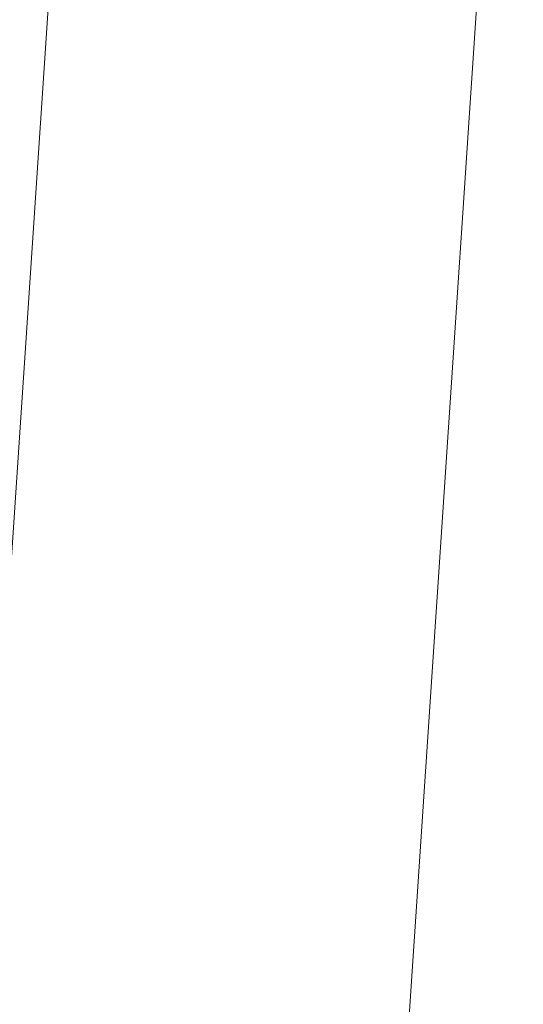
# Model space of a CAD drawing. Header units: metres. Extents: x 167411 to 168816, y 461777 to 462985.
# Tile 122 of 256: x 167519.328 to 167519.58, y 462777.819 to 462778.311. Entities that reach past the tile are written whole.
import ezdxf

# ---------------------------------------------------------------- set-up
doc = ezdxf.new("R2010")
doc.units = ezdxf.units.M
doc.header["$LTSCALE"] = 0.5
doc.layers.add('Zuid-N-WE-GW-AANVULLEN-menggranulaat uitvullen', color=7, linetype='Continuous', lineweight=18, true_color=0xff7f01)
doc.layers.add('Zuid-N-WE-GW-AANVULLEN-zand uitvullen', color=7, linetype='Continuous', lineweight=18, true_color=0x3fff01)

msp = doc.modelspace()

# ---------------------------------------------------------------- hatches: boundary and pattern name
at = {"layer": 'Zuid-N-WE-GW-AANVULLEN-menggranulaat uitvullen', "transparency": 33554687}
h = msp.add_hatch(dxfattribs=at)
h.set_pattern_fill('ANSI31', color=256, scale=20, angle=45)
h.set_pattern_definition([(90, (0, 0), (-2.5, 0), [])])
h.paths.add_polyline_path([(167519.61059, 462779.12347), (167519.38783, 462775.78782), (167518.02635, 462755.32974), (167524.11609, 462754.97605), (167525.48187, 462775.42725), (167525.70156, 462778.71679)])

# ---------------------------------------------------------------- linework, layer by layer
at = {"layer": 'Zuid-N-WE-GW-AANVULLEN-menggranulaat uitvullen'}
msp.add_lwpolyline([(167519.61059, 462779.12347), (167519.38783, 462775.78782), (167518.02635, 462755.32974), (167524.11609, 462754.97605), (167525.48187, 462775.42725), (167525.70156, 462778.71679)], close=True, dxfattribs=at)
at = {"layer": 'Zuid-N-WE-GW-AANVULLEN-zand uitvullen'}
msp.add_lwpolyline([(167499.60318, 462780.04037, -0.004446), (167512.63398, 462779.46317), (167510.8733, 462753.09875), (167517.42934, 462753.21381), (167517.53931, 462754.8605), (167512.54785, 462755.15518), (167513.95667, 462776.25076), (167518.94556, 462775.91759), (167518.93755, 462775.79765), (167519.17295, 462775.77623), (167519.38905, 462779.01212), (167519.48883, 462779.00546), (167519.76808, 462783.18706), (167519.77272, 462783.25647), (167518.82443, 462783.31528), (167512.85714, 462783.65724), (167512.74556, 462781.5602, 0.004446), (167499.67745, 462782.13906, 0.023972)], format="xyb", dxfattribs=at)

doc.saveas('drawing.dxf')
